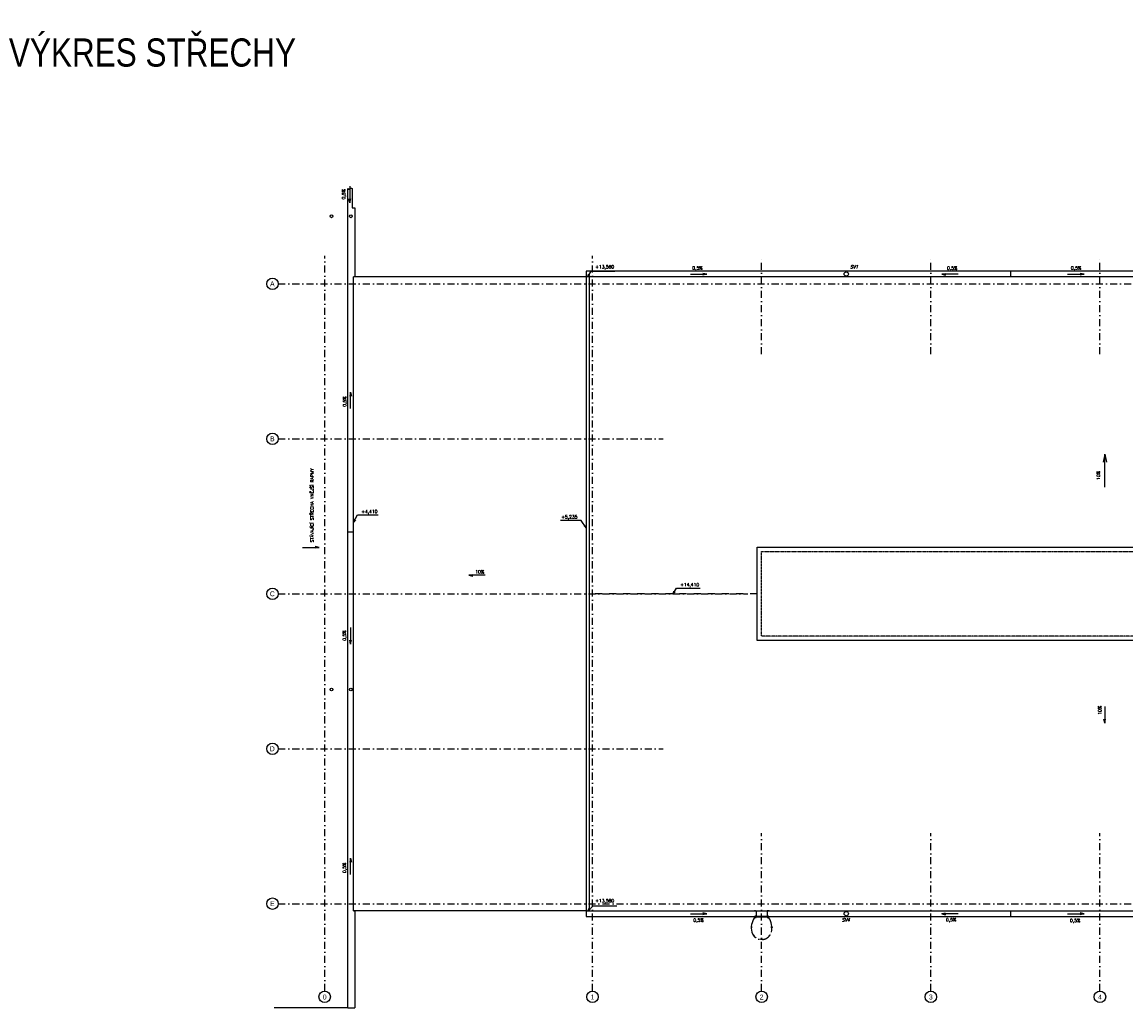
# Model space of a CAD drawing. Header units: millimetres. Extents: x 6435372 to 7248404, y 1559872 to 1886246.
# Tile 189 of 208: x 7155613 to 7194769, y 1602276 to 1637270. Entities that reach past the tile are written whole.
import ezdxf
from ezdxf.enums import TextEntityAlignment as Align

# ---------------------------------------------------------------- set-up
doc = ezdxf.new("R2010")
doc.units = ezdxf.units.MM
doc.linetypes.add('DASHDOT', pattern=[1, 0.5, -0.25, 0, -0.25])
doc.linetypes.add('DASHED', pattern=[0.75, 0.5, -0.25])
doc.layers.add('matrice DPS', color=122, linetype='Continuous')
doc.styles.add('ARIAL', font='arial.ttf')
doc.styles.add('KURZIVA', font='italic__.ttf')
doc.styles.get("Standard").update_dxf_attribs({"font": 'romans.shx'})
doc.dimstyles.new('CADKON$7', dxfattribs={"dimscale": 100, "dimtxt": 2.5, "dimasz": 2.5, "dimexe": 1.8, "dimexo": 5, "dimgap": 0.6, "dimtad": 1, "dimrnd": 1, "dimtxsty": 'Standard', "dimblk1": 'OBLIQUE', "dimblk2": 'OBLIQUE', "dimsah": 1, "dimcen": 2.5, "dimadec": 1, "dimazin": 2, "dimtfac": 1, "dimtdec": 4, "dimtix": 1, "dimtmove": 0, "dimatfit": 3, "dimldrblk": 'DOTSMALL', "dimfxl": 5, "dimfxlon": 1, "dimtfill": 1, "dimtolj": 1, "dimarcsym": 0})

# ---------------------------------------------------------------- blocks, each defined once
blk = doc.blocks.new('_Oblique')
at = {"color": 0, "lineweight": -2}
blk.add_line((-0.5, -0.5), (0.5, 0.5), dxfattribs=at)
blk = doc.blocks.new('*U1046')
at = {"linetype": 'ByBlock'}
h = blk.add_hatch(color=0, dxfattribs=at)
h.dxf.hatch_style = 2
edge = h.paths.add_edge_path()
edge.add_arc((37, -28), 46.9, 36.8699, 143.1301)
edge.add_arc((37, 28), 46.9, 216.8699, 323.1301)
at = {"color": 0, "linetype": 'ByBlock', "lineweight": -2}
blk.add_line((0, 0), (1, 0), dxfattribs=at)
blk.add_lwpolyline([(0, 0, 0.5), (75, 0, -0.499975), (150, 0)], format="xyb", dxfattribs=at)

msp = doc.modelspace()

# ---------------------------------------------------------------- linework, layer by layer
at = {"layer": 'matrice DPS'}
for p, q in [((7167167.7, 1602276), (7167167.7, 1631357.7)), ((7167240.2, 1631439.4), (7167240.2, 1630857.4)), ((7167317.7, 1631357.7), (7167317.7, 1630670.6)), ((7167240.2, 1630857.4), (7167209.6, 1630994.8)), ((7167240.2, 1630857.4), (7167270.7, 1630994.8)), ((7167317.7, 1630670.6), (7167416.7, 1630670.6)), ((7167416.7, 1630670.6), (7167416.7, 1628226)), ((7175627.8, 1628226), (7167366.7, 1628226)), ((7167366.7, 1605726), (7167366.7, 1628226)), ((7218067.8, 1628426), (7175627.8, 1628426)), ((7175627.8, 1628426), (7175627.8, 1628226)), ((7218067.8, 1628226), (7175627.8, 1628226)), ((7175627.8, 1628226), (7175627.8, 1605726)), ((7175727.8, 1628226), (7175727.8, 1605726)), ((7179319.1, 1628316.7), (7179901.1, 1628316.7)), ((7179901.1, 1628316.7), (7179763.7, 1628347.2)), ((7179901.1, 1628316.7), (7179763.7, 1628286.1)), ((7188233.5, 1628316.7), (7188370.9, 1628347.2)), ((7188815.6, 1628316.7), (7188233.5, 1628316.7)), ((7188233.5, 1628316.7), (7188370.9, 1628286.1)), ((7190690.3, 1628226), (7190690.3, 1628426)), ((7192701.4, 1628316.7), (7193283.5, 1628316.7)), ((7193283.5, 1628316.7), (7193146, 1628347.2)), ((7193283.5, 1628316.7), (7193146, 1628286.1)), ((7167266.6, 1624133.6), (7167236.1, 1623996.1)), ((7167266.6, 1623551.5), (7167266.6, 1624133.6)), ((7167266.6, 1624133.6), (7167297.2, 1623996.1)), ((7194017.2, 1621927.3), (7193956.1, 1621652.4)), ((7194017.2, 1620763.2), (7194017.2, 1621927.3)), ((7194017.2, 1621927.3), (7194078.3, 1621652.4)), ((7167167.7, 1619176), (7167366.7, 1619176)), ((7165564.4, 1618622.9), (7166146.5, 1618622.9)), ((7166146.5, 1618622.9), (7166009, 1618653.4)), ((7166146.5, 1618622.9), (7166009, 1618592.4)), ((7171460.1, 1617634.9), (7171597.6, 1617665.4)), ((7172042.2, 1617634.9), (7171460.1, 1617634.9)), ((7171460.1, 1617634.9), (7171597.6, 1617604.3)), ((7167266.6, 1615776), (7167266.6, 1615193.9)), ((7167266.6, 1615193.9), (7167236.1, 1615331.4)), ((7167266.6, 1615193.9), (7167297.2, 1615331.4)), ((7194017.2, 1612969.9), (7194017.2, 1612387.8)), ((7194017.2, 1612387.8), (7193986.7, 1612525.2)), ((7194017.2, 1612387.8), (7194047.7, 1612525.2)), ((7167266.6, 1607593.1), (7167236.1, 1607455.6)), ((7167266.6, 1607011), (7167266.6, 1607593.1)), ((7167266.6, 1607593.1), (7167297.2, 1607455.6)), ((7175627.8, 1605726), (7167366.7, 1605726)), ((7167366.7, 1605726), (7167396.7, 1605726)), ((7167366.7, 1605726), (7167416.7, 1605726)), ((7167416.7, 1605726), (7167416.7, 1602276)), ((7175627.8, 1605726), (7201127.8, 1605726)), ((7175627.8, 1605726), (7175627.8, 1605526)), ((7175627.8, 1605526), (7205632.8, 1605526)), ((7179319.1, 1605616.7), (7179901.1, 1605616.7)), ((7179901.1, 1605616.7), (7179763.7, 1605647.2)), ((7179901.1, 1605616.7), (7179763.7, 1605586.1)), ((7188233.5, 1605616.7), (7188370.9, 1605647.2)), ((7188815.6, 1605616.7), (7188233.5, 1605616.7)), ((7188233.5, 1605616.7), (7188370.9, 1605586.1)), ((7190690.3, 1605526), (7190690.3, 1605726)), ((7192701.4, 1605616.7), (7193283.5, 1605616.7)), ((7193283.5, 1605616.7), (7193146, 1605647.2)), ((7193283.5, 1605616.7), (7193146, 1605586.1)), ((7167167.7, 1602276), (7164553.2, 1602276)), ((7167167.7, 1602276), (7167416.7, 1602276))]:
    msp.add_line(p, q, dxfattribs=at)
at = {"layer": 'matrice DPS', "linetype": 'DASHDOT', "ltscale": 500}
for p, q in [((7166347.8, 1602876), (7166347.8, 1628976)), ((7175847.8, 1602876), (7175847.8, 1628976)), ((7181847.8, 1625476), (7181847.8, 1628976)), ((7187847.8, 1625476), (7187847.8, 1628976)), ((7193847.8, 1625476), (7193847.8, 1628976)), ((7164698.2, 1627976), (7218847.8, 1627976)), ((7164698.2, 1622476), (7178354.8, 1622476)), ((7164698.2, 1616976), (7181354.8, 1616976)), ((7181687.8, 1616976), (7175727.8, 1616976)), ((7164698.2, 1611476), (7178354.8, 1611476)), ((7181847.8, 1602876), (7181847.8, 1608476)), ((7187847.8, 1602876), (7187847.8, 1608476)), ((7193847.8, 1602876), (7193847.8, 1608476)), ((7164698.2, 1605976), (7218847.8, 1605976))]:
    msp.add_line(p, q, dxfattribs=at)
at = {"layer": 'matrice DPS'}
for points in [[(7181687.8, 1618636), (7212007.8, 1618636), (7212007.8, 1615316), (7181687.8, 1615316)], [(7181600.1, 1605530.6), (7181600.1, 1605480.6), (7181650.1, 1605480.6), (7181650.1, 1605530.6)], [(7181650.1, 1605528.9), (7182045.6, 1605528.9), (7182045.6, 1605496.9), (7181650.1, 1605496.9)], [(7182045.6, 1605530.6), (7182045.6, 1605480.6), (7182095.6, 1605480.6), (7182095.6, 1605530.6)], [(7181498.3, 1605122.4), (7181501, 1605171), (7181481.1, 1605172.2), (7181478.3, 1605123.5)], [(7182194.8, 1605122.4), (7182192, 1605171), (7182212, 1605172.2), (7182214.8, 1605123.5)], [(7181591.8, 1604837.2), (7181560.5, 1604874.5), (7181545.2, 1604861.7), (7181576.5, 1604824.3)], [(7182101.3, 1604837.2), (7182132.6, 1604874.5), (7182147.9, 1604861.7), (7182116.6, 1604824.3)]]:
    msp.add_lwpolyline(points, close=True, dxfattribs=at)
at = {"layer": 'matrice DPS', "linetype": 'DASHED'}
msp.add_lwpolyline([(7181847.8, 1618476), (7211847.8, 1618476), (7211847.8, 1615476), (7181847.8, 1615476)], close=True, dxfattribs=at)
at = {"layer": 'matrice DPS'}
for points in [[(7181577.5, 1605726), (7181656.1, 1605726), (7181656.1, 1605485)], [(7181577.5, 1605726), (7181577.5, 1605720)], [(7181577.5, 1605720), (7181650.1, 1605720), (7181650.1, 1605485)], [(7181650.1, 1605480.6), (7181600.1, 1605530.6)], [(7181650.1, 1605530.6), (7181600.1, 1605480.6)], [(7181600.1, 1605512.9), (7182095.6, 1605512.9)], [(7181611.7, 1605701.2), (7181611.7, 1605750.3)], [(7181656.1, 1605485), (7181650.1, 1605485)], [(7182118.2, 1605726), (7182039.6, 1605726), (7182039.6, 1605485)], [(7182039.6, 1605485), (7182045.6, 1605485)], [(7182118.2, 1605720), (7182045.6, 1605720), (7182045.6, 1605485)], [(7182095.6, 1605480.6), (7182045.6, 1605530.6)], [(7182095.6, 1605530.6), (7182045.6, 1605480.6)], [(7182084, 1605701.2), (7182084, 1605750.3)], [(7182118.2, 1605720), (7182118.2, 1605726)]]:
    msp.add_lwpolyline(points, dxfattribs=at)
at = {"layer": 'matrice DPS', "linetype": 'DASHDOT', "ltscale": 500}
msp.add_lwpolyline([(7181822.2, 1604724.4), (7181870.9, 1604724.4), (7181870.9, 1604704.4), (7181822.2, 1604704.4)], close=True, dxfattribs=at)
at = {"layer": 'matrice DPS'}
for centre, radius in [((7166587.8, 1630376), 50), ((7167274.2, 1630376), 50), ((7164494.3, 1627976), 203.9), ((7184847.2, 1628326), 75), ((7164494.3, 1622476), 203.9), ((7164494.3, 1616976), 203.9), ((7166587.8, 1613576), 50), ((7167274.2, 1613576), 50), ((7164494.3, 1611476), 203.9), ((7164494.3, 1605976), 203.9), ((7181625.1, 1605505.6), 25), ((7182070.6, 1605505.6), 25), ((7184847.2, 1605626), 75), ((7166347.8, 1602672.1), 203.9), ((7175847.8, 1602672.1), 203.9), ((7181847.8, 1602672.1), 203.9), ((7187847.8, 1602672.1), 203.9), ((7193847.8, 1602672.1), 203.9)]:
    msp.add_circle(centre, radius, dxfattribs=at)
for centre, start, end in [((7182097.6, 1605116.3), 143.93053, 193.72634), ((7181595.5, 1605116.3), 346.27366, 36.06947)]:
    msp.add_arc(centre, 618.7, start, end, dxfattribs=at)
at = {"layer": 'matrice DPS', "linetype": 'DASHDOT', "ltscale": 500}
msp.add_arc((7181846.5, 1605067.9), 363.6, 195.71003, 344.28997, dxfattribs=at)

# ---------------------------------------------------------------- block references
at = {"layer": 'matrice DPS'}
msp.add_blockref('*U1046', (7167167.7, 1631357.7), dxfattribs=at)

# ---------------------------------------------------------------- texts
at = {"layer": 'matrice DPS', "style": 'ARIAL', "width": 0.8}
for s, height, p in [('VÝKRES STŘECHY', 1000, (7160238, 1636317.1)), ('A', 175, (7164490.2, 1627976)), ('B', 175, (7164490.2, 1622476)), ('C', 175, (7164490.2, 1616976)), ('D', 175, (7164490.2, 1611476)), ('E', 175, (7164490.2, 1605976)), ('0', 175, (7166347.8, 1602663.7)), ('1', 175, (7175847.8, 1602663.7)), ('2', 175, (7181847.8, 1602663.7)), ('3', 175, (7187847.8, 1602663.7)), ('4', 175, (7193847.8, 1602663.7))]:
    msp.add_text(s, height=height, dxfattribs=at).set_placement(p, align=Align.MIDDLE)
at = {"layer": 'matrice DPS'}
for s, p in [('0,5%', (7167076.6, 1630972.6)), ('0,5%', (7167112, 1623613.7)), ('STÁVAJÍCÍ STŘECHA VNĚJŠÍ RAPMY', (7165955.9, 1618801.4)), ('10%', (7193848.6, 1621018.1)), ('0,5%', (7167103.1, 1615309.2)), ('10%', (7193899.6, 1612682)), ('0,5%', (7167103.1, 1607065.5))]:
    msp.add_text(s, height=115, rotation=90, dxfattribs=at).set_placement(p)
for s, p in [('0,5%', (7179386.7, 1628482.8)), ('0,5%', (7188424.4, 1628479.3)), ('0,5%', (7192817.3, 1628482.8)), ('10%', (7171691, 1617699.4)), ('0,5%', (7179425.9, 1605336.5)), ('0,5%', (7188384.3, 1605350.8)), ('0,5%', (7192785.8, 1605321.5))]:
    msp.add_text(s, height=115, dxfattribs=at).set_placement(p)
at = {"layer": 'matrice DPS', "style": 'KURZIVA'}
for s, p in [('SV1', (7184987, 1628524.4)), ('SV4', (7184690.5, 1605343.5))]:
    msp.add_text(s, height=115, dxfattribs=at).set_placement(p)
at = {"layer": 'matrice DPS', "char_height": 115}
for s, insert, attachment_point in [('+13,580', (7175945, 1628489.9), 7), ('+4,410', (7167646.9, 1619804.1), 7), ('+5,235', (7175312.4, 1619612), 9), ('+14,410', (7178959.3, 1617207.3), 7), ('+13,580', (7175945, 1605989.9), 7)]:
    msp.add_mtext(s, dxfattribs=dict(at, insert=insert, attachment_point=attachment_point))

# ---------------------------------------------------------------- leaders
at = {"layer": 'matrice DPS', "annotation_type": 0, "has_hookline": 1}
for points, hookline_direction, text_width in [([(7175678.3, 1628226), (7175803.8, 1628433.2), (7175903.8, 1628433.2)], 0, 706.4), ([(7167366.7, 1619524.4), (7167516.9, 1619774.1), (7167616.9, 1619774.1)], 0, 596.9), ([(7175627.8, 1619321.4), (7175442.4, 1619582), (7175342.4, 1619582)], 1, 596.9), ([(7178707.8, 1616976), (7178829.3, 1617177.3), (7178929.3, 1617177.3)], 0, 706.4), ([(7175678.3, 1605726), (7175874.7, 1605906.1), (7175974.7, 1605906.1)], 0, 706.4)]:
    msp.add_leader(points, dimstyle='CADKON$7', override={"dimscale": 50, "dimtxt": 2.3, "dimasz": 2, "dimldrblk": 'Open30'}, dxfattribs=dict(at, hookline_direction=hookline_direction, text_width=text_width))

doc.saveas('drawing.dxf')
